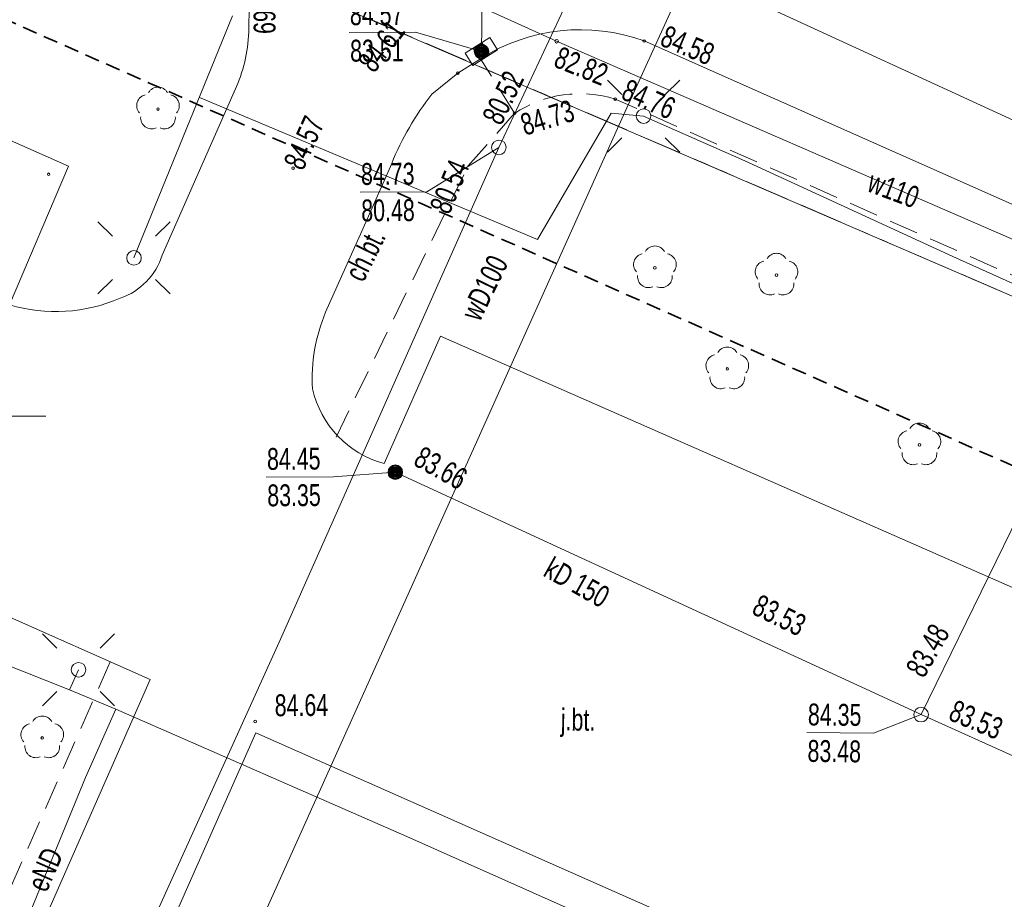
# Model space of a CAD drawing. Header units: metres. Extents: x -1013 to 1493497, y -5789518 to 1032.
# Tile 65 of 73: x 100 to 133, y -52 to -22. Entities that reach past the tile are written whole.
import ezdxf
from ezdxf.xclip import XClip

# ---------------------------------------------------------------- set-up
doc = ezdxf.new("R2010")
doc.units = ezdxf.units.M
doc.header["$MEASUREMENT"] = 0
doc.header["$XCLIPFRAME"] = 0
for name, pattern in [('2_KTCR02', [1.5, 1, -0.5]), ('GUK', [2, 1.5, -0.5]), ('GUZ', [1, 0.5, -0.5]), ('Przerywana długa', [0.78, 0.5, -0.28])]:
    doc.linetypes.add(name, pattern=pattern)
doc.layers.add('700-L Mapa 1_100 dwg', color=7, linetype='Continuous')
doc.layers.add('711-L Wymiary opisy', color=7, linetype='Continuous')
for name, color, linetype, lineweight in [('703-L Płaszczyzny podejścia 2D3', 152, 'Continuous', 30), ('703-L Płaszczyzny podejścia 2D38', 171, 'Continuous', 35), ('711-L Wymiary opisy1', 7, 'Continuous', 13), ('ex_02_DXF_MZ_500_4_Dzialki7', 9, 'Continuous', 18), ('ex_02_DXF_MZ_500_4_Kontury3', 9, 'Continuous', 18), ('ex_02_DXF_MZ_500_4_KTCR_D_L_17', 9, 'Continuous', 18), ('ex_02_DXF_MZ_500_4_KTCR_E_T_17', 9, 'Continuous', 18), ('ex_02_DXF_MZ_500_4_KTCR_L_17', 9, 'Continuous', 18), ('ex_02_DXF_MZ_500_4_KTJZ_E_T_07', 9, 'Continuous', 18), ('ex_02_DXF_MZ_500_4_KTKR_D_L_07', 9, 'Continuous', 18), ('ex_02_DXF_MZ_500_4_KTKR_L_07', 9, 'Continuous', 18), ('ex_02_DXF_MZ_500_4_OBOP_T_13', 9, 'Continuous', 18), ('ex_02_DXF_MZ_500_4_Podzial_sekcyjny_krzyze7', 9, 'Continuous', 18), ('ex_02_DXF_MZ_500_4_RTPW_T_17', 9, 'Continuous', 18), ('ex_02_DXF_MZ_500_4_SUOW_L_05', 9, 'Continuous', 18), ('ex_02_DXF_MZ_500_4_SUPE_D_L_31', 9, 'Continuous', 18), ('ex_02_DXF_MZ_500_4_SUPE_E_T_31', 9, 'Continuous', 18), ('ex_02_DXF_MZ_500_4_SUPK_D_L_434', 9, 'Continuous', 18), ('ex_02_DXF_MZ_500_4_SUPK_E_T_434', 9, 'Continuous', 18), ('ex_02_DXF_MZ_500_4_SUPW_D_L_05', 9, 'Continuous', 18), ('ex_02_DXF_MZ_500_4_SUPW_E_T_05', 9, 'Continuous', 18), ('ex_02_DXF_MZ_500_4_SUPW_L_05', 9, 'Continuous', 18), ('ex_02_DXF_MZ_500_4_SUSM_D_T_07', 9, 'Continuous', 18), ('ex_02_DXF_MZ_500_4_SUSM_D_T_37', 9, 'Continuous', 18), ('ex_02_DXF_MZ_500_4_SUTK_T_034', 9, 'Continuous', 18), ('ex_02_DXF_MZ_500_4_SUTW_T_05', 9, 'Continuous', 18), ('ex_02_DXF_MZ_500_4_SUUK_D_T_234', 9, 'Continuous', 18), ('ex_02_DXF_MZ_500_4_SUUK_D_T_97', 9, 'Continuous', 18), ('ex_02_DXF_MZ_500_4_SUUK_T_07', 9, 'Continuous', 18), ('ex_02_DXF_MZ_500_4_Uzytki3', 9, 'Continuous', 18)]:
    doc.layers.add(name, color=color, linetype=linetype, lineweight=lineweight)
doc.styles.add('STYL_AUTOMATYCZNY_2', font='arial.ttf')
doc.styles.add('STYL_AUTOMATYCZNY_4', font='arial.ttf', dxfattribs={"width": 0.7})
doc.dimstyles.new('STYL_AUTOMATYCZNY__3', dxfattribs={"dimtxt": 0.25, "dimasz": 0.183575, "dimexe": 0.18, "dimexo": 0.04, "dimgap": 0, "dimtad": 1, "dimzin": 0, "dimdsep": 46, "dimtxsty": 'STYL_AUTOMATYCZNY_2', "dimblk": 'ARROWHEAD_8', "dimblk1": 'ARROWHEAD_8', "dimblk2": 'ARROWHEAD_8', "dimcen": 0.09, "dimclrd": 7, "dimclre": 7, "dimclrt": 7, "dimazin": 0, "dimtfac": 1, "dimtdec": 4, "dimtmove": 2, "dimatfit": 3, "dimfxl": 1, "dimtolj": 1, "dimtzin": 0, "dimarcsym": 0})

# ---------------------------------------------------------------- blocks, each defined once
blk = doc.blocks.new('*D63')
at = {"layer": '711-L Wymiary opisy1', "color": 7, "linetype": 'Continuous', "lineweight": 13}
for p, q in [((31.701, 9.209), (31.582, 9.143)), ((31.701, 9.209), (31.767, 9.09)), ((31.387, 8.33), (31.337, 8.457)), ((31.387, 8.33), (31.514, 8.38))]:
    blk.add_line(p, q, dxfattribs=at)
blk.add_arc((25.649, 10.872), 6.276, 336.1008, 344.6316, dxfattribs=at)
at = {"layer": '711-L Wymiary opisy1', "color": 7, "lineweight": 13, "insert": (31.654, 8.581), "char_height": 0.25, "attachment_point": 7, "rotation": 336.1008, "style": 'STYL_AUTOMATYCZNY_2'}
blk.add_mtext('\\A1;{\\pql;\\fArial|b0|i0|c238|p0;\\W1.000000;8,53°/15%}', dxfattribs=at)
blk = doc.blocks.new('ARROWHEAD_8')
at = {"color": 0, "linetype": 'Continuous', "lineweight": 0}
blk.add_line((0, 0), (-1, 0), dxfattribs=at)
at = {"color": 0, "linetype": 'Continuous', "lineweight": 0, "flags": 128}
blk.add_lwpolyline([(-0.525, 0.525), (0, 0), (-0.525, -0.525)], dxfattribs=at)
blk = doc.blocks.new('*D64')
at = {"layer": '711-L Wymiary opisy1', "color": 7, "linetype": 'Continuous', "lineweight": 13}
for p, q in [((18.152, -22.228), (18.025, -22.277)), ((18.152, -22.228), (18.201, -22.356)), ((17.692, -23.088), (17.661, -22.955)), ((17.692, -23.088), (17.825, -23.057))]:
    blk.add_line(p, q, dxfattribs=at)
blk.add_arc((12.159, -19.572), 6.556, 327.57, 336.1008, dxfattribs=at)
at = {"layer": '711-L Wymiary opisy1', "color": 7, "lineweight": 13, "insert": (18.03, -22.8), "char_height": 0.25, "attachment_point": 7, "rotation": 336.1008, "style": 'STYL_AUTOMATYCZNY_2'}
blk.add_mtext('\\A1;{\\pql;\\fArial|b0|i0|c238|p0;\\W1.000000;8,53°/15%}', dxfattribs=at)
blk = doc.blocks.new('Rysunek_1_4', base_point=(-51.91, -72.413))
at = {"layer": 'ex_02_DXF_MZ_500_4_Dzialki7', "color": 9, "linetype": 'Continuous', "lineweight": 18}
blk.add_line((-42.33, 44.713), (161.19, -43.067), dxfattribs=at)
at = {"layer": 'ex_02_DXF_MZ_500_4_Kontury3', "color": 9, "linetype": 'GUK', "lineweight": 18}
blk.add_line((102.61, -17.792), (161.192, -43.062), dxfattribs=at)
at = {"layer": 'ex_02_DXF_MZ_500_4_KTCR_D_L_17', "color": 9, "linetype": '2_KTCR02', "lineweight": 18}
for p, q in [((115.064, -26.765), (116.67, -24.947)), ((110.549, -36.048), (115.064, -26.765)), ((102.799, -43.759), (96.114, -58.893))]:
    blk.add_line(p, q, dxfattribs=at)
at = {"layer": 'ex_02_DXF_MZ_500_4_KTCR_L_17', "color": 9, "linetype": '2_KTCR02', "lineweight": 18}
for p, q in [((116.67, -24.947), (115.5, -23.077)), ((172.96, -47.917), (120.12, -24.457))]:
    blk.add_line(p, q, dxfattribs=at)
blk.add_arc((118.913, -28.35), 4.075, 72.7737, 123.3935, dxfattribs=at)
at = {"layer": 'ex_02_DXF_MZ_500_4_KTKR_D_L_07', "color": 9, "linetype": 'Continuous', "lineweight": 18}
for p, q in [((76.92, -16.037), (101.373, -26.761)), ((107.59, -20.247), (107.549, -21.908)), ((114.72, -23.567), (113.827, -24.294)), ((104.585, -29.809), (107.173, -23.92)), ((112.453, -26.664), (111.429, -28.991)), ((101.373, -26.761), (99.346, -31.516)), ((111.429, -28.991), (110.189, -31.77)), ((104.167, -44.363), (70.309, -29.39)), ((112.195, -36.956), (114.125, -32.592)), ((114.125, -32.592), (146.467, -46.806)), ((97.493, -59.512), (104.167, -44.363)), ((107.79, -46.188), (101.185, -61.126)), ((140.304, -60.581), (107.79, -46.188))]:
    blk.add_line(p, q, dxfattribs=at)
for centre, radius, start, end in [((102.57, -22.019), 4.981, 337.5605, 1.2842), ((121.965, -30.593), 10.292, 142.2586, 157.553), ((102.383, -29.108), 2.31, 289.2502, 342.3412), ((100.931, -26.134), 5.611, 253.5915, 293.2402), ((115.537, -34.041), 5.811, 156.9912, 183.4745), ((113.085, -33.643), 3.43, 192.6314, 254.9788)]:
    blk.add_arc(centre, radius, start, end, dxfattribs=at)
at = {"layer": 'ex_02_DXF_MZ_500_4_KTKR_L_07', "color": 9, "linetype": 'Continuous', "lineweight": 18}
for p, q in [((121.11, -22.467), (174.05, -45.977)), ((114.72, -23.567), (115.5, -23.077))]:
    blk.add_line(p, q, dxfattribs=at)
blk.add_arc((118.923, -28.457), 6.377, 69.9436, 122.4677, dxfattribs=at)
at = {"layer": 'ex_02_DXF_MZ_500_4_OBOP_T_13', "color": 9, "linetype": 'Continuous', "lineweight": 18}
for centre in [(104.439, -24.8), (121.48, -30.247), (125.65, -30.497), (123.964, -33.713), (130.552, -36.317), (100.47, -46.367)]:
    blk.add_circle(centre, 0.045, dxfattribs=at)
for centre, start, end in [((104.439, -24.425), 30.1401, 149.8599), ((104.083, -24.684), 102.1445, 221.86), ((104.796, -24.684), 318.14, 77.8555), ((104.219, -25.103), 174.1482, 293.8542), ((104.66, -25.103), 246.1458, 5.8518), ((121.48, -29.872), 30.1401, 149.8599), ((121.124, -30.131), 102.1445, 221.86), ((121.837, -30.131), 318.14, 77.8555), ((125.294, -30.381), 102.1445, 221.86), ((125.65, -30.122), 30.1401, 149.8599), ((126.007, -30.381), 318.14, 77.8555), ((121.26, -30.55), 174.1482, 293.8542), ((121.701, -30.55), 246.1458, 5.8518), ((125.43, -30.8), 174.1482, 293.8542), ((125.871, -30.8), 246.1458, 5.8518), ((123.964, -33.338), 30.1401, 149.8599), ((123.607, -33.597), 102.1445, 221.86), ((124.32, -33.597), 318.14, 77.8555), ((123.743, -34.017), 174.1482, 293.8542), ((124.184, -34.017), 246.1458, 5.8518), ((130.552, -35.942), 30.1401, 149.8599), ((130.196, -36.201), 102.1445, 221.86), ((130.909, -36.201), 318.14, 77.8555), ((130.332, -36.621), 174.1482, 293.8542), ((130.773, -36.621), 246.1458, 5.8518), ((100.114, -46.251), 102.1445, 221.86), ((100.47, -45.992), 30.1401, 149.8599), ((100.827, -46.251), 318.14, 77.8555), ((100.25, -46.67), 174.1482, 293.8542), ((100.691, -46.67), 246.1458, 5.8518)]:
    blk.add_arc(centre, 0.375, start, end, dxfattribs=at)
at = {"layer": 'ex_02_DXF_MZ_500_4_Podzial_sekcyjny_krzyze7', "color": 9, "linetype": 'Continuous', "lineweight": 18}
blk.add_line((95.59, -35.327), (100.59, -35.327), dxfattribs=at)
at = {"layer": 'ex_02_DXF_MZ_500_4_RTPW_T_17', "color": 9, "linetype": 'Continuous', "lineweight": 18}
for centre in [(121.11, -22.467), (114.72, -23.567), (120.12, -24.457), (116.67, -24.947), (100.689, -27.038), (109.07, -26.827), (107.77, -45.801)]:
    blk.add_circle(centre, 0.045, dxfattribs=at)
at = {"layer": 'ex_02_DXF_MZ_500_4_SUOW_L_05', "color": 9, "linetype": 'Continuous', "lineweight": 18}
blk.add_line((118.11, -22.477), (104.34, -16.157), dxfattribs=at)
at = {"layer": 'ex_02_DXF_MZ_500_4_SUPE_D_L_31', "color": 9, "linetype": 'Continuous', "lineweight": 18}
for p, q in [((106.997, -21.601), (103.615, -29.906)), ((105.867, -24.4), (117.452, -29.279)), ((117.452, -29.279), (119.982, -24.94)), ((119.982, -24.94), (121.092, -25.043)), ((121.092, -25.043), (124.564, -26.578)), ((124.564, -26.578), (131.697, -29.858)), ((131.697, -29.858), (138.68, -33.01)), ((96.686, -42.856), (101.399, -44.713)), ((101.399, -44.713), (101.714, -44.031)), ((101.399, -44.713), (102.994, -45.382)), ((102.994, -45.382), (101.95, -47.719)), ((102.994, -45.382), (112.976, -49.752)), ((101.95, -47.719), (98.686, -55.663)), ((112.976, -49.752), (123.479, -54.419))]:
    blk.add_line(p, q, dxfattribs=at)
at = {"layer": 'ex_02_DXF_MZ_500_4_SUPK_D_L_434', "color": 9, "linetype": 'Continuous', "lineweight": 18}
for p, q in [((116.13, -26.117), (124.79, -7.625)), ((115.614, -16.82), (115.53, -22.827)), ((115.614, -16.82), (139.313, -27.745)), ((108.598, -43.082), (116.13, -26.117)), ((139.313, -27.745), (130.608, -45.568)), ((130.608, -45.568), (112.578, -37.254)), ((99.115, -64.001), (108.598, -43.082)), ((130.608, -45.568), (141.663, -50.53))]:
    blk.add_line(p, q, dxfattribs=at)
at = {"layer": 'ex_02_DXF_MZ_500_4_SUPW_D_L_05', "color": 9, "linetype": 'Continuous', "lineweight": 18}
for p, q in [((120.343, -25.138), (130.359, -3.125)), ((104.815, -59.69), (120.343, -25.138))]:
    blk.add_line(p, q, dxfattribs=at)
at = {"layer": 'ex_02_DXF_MZ_500_4_SUPW_L_05', "color": 9, "linetype": 'Continuous', "lineweight": 18}
for p, q in [((118.11, -22.477), (104.34, -16.157)), ((199.66, -57.887), (118.11, -22.477))]:
    blk.add_line(p, q, dxfattribs=at)
at = {"layer": 'ex_02_DXF_MZ_500_4_SUSM_D_T_07', "color": 9, "linetype": 'Continuous', "lineweight": 18}
for p, q in [((120.35, -24.3), (119.855, -23.805)), ((121.835, -24.3), (122.33, -23.805)), ((120.35, -25.785), (119.855, -26.28)), ((121.835, -25.785), (122.33, -26.28)), ((102.873, -29.164), (102.378, -28.669)), ((104.358, -29.164), (104.853, -28.669)), ((102.873, -30.649), (102.378, -31.143)), ((104.358, -30.649), (104.853, -31.143)), ((100.972, -43.288), (100.477, -42.793)), ((102.457, -43.288), (102.952, -42.793)), ((100.972, -44.773), (100.477, -45.268)), ((102.457, -44.773), (102.952, -45.268))]:
    blk.add_line(p, q, dxfattribs=at)
at = {"layer": 'ex_02_DXF_MZ_500_4_SUSM_D_T_37', "color": 9, "linetype": 'Continuous', "lineweight": 18}
for centre in [(121.092, -25.043), (103.615, -29.906), (101.714, -44.031)]:
    blk.add_circle(centre, 0.25, dxfattribs=at)
at = {"layer": 'ex_02_DXF_MZ_500_4_SUTK_T_034', "color": 9, "linetype": 'Continuous', "lineweight": 18}
for p, q in [((110.993, -22.175), (113.273, -22.159)), ((115.53, -22.827), (113.273, -22.159)), ((116.13, -26.117), (113.655, -27.638)), ((111.375, -27.654), (113.655, -27.638)), ((108.151, -37.425), (110.459, -37.409)), ((112.578, -37.254), (110.459, -37.409)), ((130.608, -45.568), (128.972, -46.209)), ((126.692, -46.185), (128.972, -46.209))]:
    blk.add_line(p, q, dxfattribs=at)
at = {"layer": 'ex_02_DXF_MZ_500_4_SUTW_T_05', "color": 9, "linetype": 'Continuous', "lineweight": 18}
blk.add_circle((118.11, -22.477), 0.0625, dxfattribs=at)
at = {"layer": 'ex_02_DXF_MZ_500_4_SUUK_D_T_234', "color": 9, "linetype": 'Continuous', "lineweight": 18}
for centre in [(116.13, -26.117), (130.608, -45.568)]:
    blk.add_circle(centre, 0.25, dxfattribs=at)
at = {"layer": 'ex_02_DXF_MZ_500_4_SUUK_D_T_97', "color": 9, "linetype": 'Continuous', "lineweight": 18}
for centre, radius in [((115.53, -22.827), 0.25), ((115.53, -22.827), 0.225), ((115.53, -22.827), 0.2), ((115.53, -22.827), 0.175), ((115.53, -22.827), 0.15), ((115.53, -22.827), 0.125), ((115.53, -22.827), 0.1), ((115.53, -22.827), 0.075), ((115.53, -22.827), 0.05), ((115.53, -22.827), 0.025), ((115.53, -22.827), 0.00715), ((112.578, -37.254), 0.25), ((112.578, -37.254), 0.225), ((112.578, -37.254), 0.2), ((112.578, -37.254), 0.175), ((112.578, -37.254), 0.15), ((112.578, -37.254), 0.125), ((112.578, -37.254), 0.1), ((112.578, -37.254), 0.075), ((112.578, -37.254), 0.05), ((112.578, -37.254), 0.025), ((112.578, -37.254), 0.00715)]:
    blk.add_circle(centre, radius, dxfattribs=at)
at = {"layer": 'ex_02_DXF_MZ_500_4_SUUK_T_07', "color": 9, "linetype": 'Continuous', "lineweight": 18}
for p, q in [((114.974, -22.882), (115.82, -22.349)), ((115.545, -22.522), (115.812, -22.946)), ((115.82, -22.349), (116.087, -22.772)), ((115.24, -23.305), (114.974, -22.882)), ((116.087, -22.772), (115.24, -23.305)), ((115.249, -22.709), (115.515, -23.132))]:
    blk.add_line(p, q, dxfattribs=at)
at = {"layer": 'ex_02_DXF_MZ_500_4_Uzytki3', "color": 9, "linetype": 'GUZ', "lineweight": 18}
blk.add_line((102.61, -17.792), (161.192, -43.062), dxfattribs=at)
at = {"layer": 'ex_02_DXF_MZ_500_4_KTCR_E_T_17', "color": 9, "linetype": 'Continuous', "lineweight": 18, "insert": (111.148, -30.614), "char_height": 0.75, "attachment_point": 4, "rotation": 63.8119, "style": 'STYL_AUTOMATYCZNY_4'}
blk.add_mtext('\\A1;{\\pql;\\fArial|b0|i0|c238|p0;\\W0.700000;ch.bt.}', dxfattribs=at)
at = {"layer": 'ex_02_DXF_MZ_500_4_KTJZ_E_T_07', "color": 9, "linetype": 'Continuous', "lineweight": 18, "insert": (118.253, -45.845), "char_height": 0.75, "attachment_point": 4, "rotation": 359.1841, "style": 'STYL_AUTOMATYCZNY_4'}
blk.add_mtext('\\A1;{\\pql;\\fArial|b0|i0|c238|p0;\\W0.700000;j.bt.}', dxfattribs=at)
at = {"layer": 'ex_02_DXF_MZ_500_4_RTPW_T_17', "color": 9, "linetype": 'Continuous', "lineweight": 18, "char_height": 0.75, "style": 'STYL_AUTOMATYCZNY_4'}
for s, insert, attachment_point, rotation in [('\\A1;{\\pql;\\fArial|b0|i0|c238|p0;\\W0.700000;84.69}', (107.702, -20.39), 7, 270.1758), ('\\A1;{\\pql;\\fArial|b0|i0|c238|p0;\\W0.700000;84.61}', (111.855, -23.606), 7, 52.7206), ('\\A1;{\\pql;\\fArial|b0|i0|c238|p0;\\W0.700000;84.58}', (121.607, -22.608), 7, 337.1051), ('\\A1;{\\pql;\\fArial|b0|i0|c238|p0;\\W0.700000;84.76}', (120.275, -24.445), 7, 336.4205), ('\\A1;{\\pql;\\fArial|b0|i0|c238|p0;\\W0.700000;84.73}', (116.806, -25.001), 1, 16.9492), ('\\A1;{\\pql;\\fArial|b0|i0|c238|p0;\\W0.700000;84.57}', (109.069, -26.794), 4, 65.493), ('\\A1;{\\pql;\\fArial|b0|i0|c238|p0;\\W0.700000;84.64}', (108.443, -45.634), 7, 0.403)]:
    blk.add_mtext(s, dxfattribs=dict(at, insert=insert, attachment_point=attachment_point, rotation=rotation))
at = {"layer": 'ex_02_DXF_MZ_500_4_SUPE_E_T_31', "color": 9, "linetype": 'Continuous', "lineweight": 18, "insert": (100.274, -51.551), "char_height": 0.75, "attachment_point": 4, "rotation": 66.1731, "style": 'STYL_AUTOMATYCZNY_4'}
blk.add_mtext('\\A1;{\\pql;\\fArial|b0|i0|c238|p0;\\W0.700000;eND}', dxfattribs=at)
at = {"layer": 'ex_02_DXF_MZ_500_4_SUPK_E_T_434', "color": 9, "linetype": 'Continuous', "lineweight": 18, "insert": (117.791, -40.468), "char_height": 0.75, "attachment_point": 4, "rotation": 330.6627, "style": 'STYL_AUTOMATYCZNY_4'}
blk.add_mtext('\\A1;{\\pql;\\fArial|b0|i0|c238|p0;\\W0.700000;kD 150}', dxfattribs=at)
at = {"layer": 'ex_02_DXF_MZ_500_4_SUPW_E_T_05', "color": 9, "linetype": 'Continuous', "lineweight": 18, "char_height": 0.75, "style": 'STYL_AUTOMATYCZNY_4'}
for s, insert, attachment_point, rotation in [('\\A1;{\\pql;\\fArial|b0|i0|c238|p0;\\W0.700000;w110}', (128.71, -27.613), 7, 339.444), ('\\A1;{\\pql;\\fArial|b0|i0|c238|p0;\\W0.700000;wD100}', (115.14, -31.96), 4, 64.059)]:
    blk.add_mtext(s, dxfattribs=dict(at, insert=insert, attachment_point=attachment_point, rotation=rotation))
at = {"layer": 'ex_02_DXF_MZ_500_4_SUTK_T_034', "color": 9, "linetype": 'Continuous', "lineweight": 18, "char_height": 0.75, "style": 'STYL_AUTOMATYCZNY_4'}
for s, insert, attachment_point, rotation in [('\\A1;{\\pql;\\fArial|b0|i0|c238|p0;\\W0.700000;84.57}', (111.016, -21.175), 1, 0.403), ('\\A1;{\\pql;\\fArial|b0|i0|c238|p0;\\W0.700000;83.51}', (111.025, -22.425), 1, 0.403), ('\\A1;{\\pql;\\fArial|b0|i0|c238|p0;\\W0.700000;80.52}', (115.873, -25.236), 4, 63.8331), ('\\A1;{\\pql;\\fArial|b0|i0|c238|p0;\\W0.700000;84.73}', (111.398, -26.654), 1, 0.403), ('\\A1;{\\pql;\\fArial|b0|i0|c238|p0;\\W0.700000;80.54}', (113.734, -28.162), 1, 67.3801), ('\\A1;{\\pql;\\fArial|b0|i0|c238|p0;\\W0.700000;80.48}', (111.407, -27.904), 1, 0.403), ('\\A1;{\\pql;\\fArial|b0|i0|c238|p0;\\W0.700000;84.45}', (108.174, -36.425), 1, 0.403), ('\\A1;{\\pql;\\fArial|b0|i0|c238|p0;\\W0.700000;83.66}', (113.337, -36.66), 4, 330.6627), ('\\A1;{\\pql;\\fArial|b0|i0|c238|p0;\\W0.700000;83.35}', (108.183, -37.675), 1, 0.403), ('\\A1;{\\pql;\\fArial|b0|i0|c238|p0;\\W0.700000;83.53}', (124.924, -41.757), 4, 333.8327), ('\\A1;{\\pql;\\fArial|b0|i0|c238|p0;\\W0.700000;83.48}', (130.38, -44.166), 4, 60.1432), ('\\A1;{\\pql;\\fArial|b0|i0|c238|p0;\\W0.700000;84.35}', (126.732, -45.186), 1, 359.403), ('\\A1;{\\pql;\\fArial|b0|i0|c238|p0;\\W0.700000;83.53}', (131.65, -45.388), 4, 337.2028), ('\\A1;{\\pql;\\fArial|b0|i0|c238|p0;\\W0.700000;83.48}', (126.719, -46.436), 1, 359.403)]:
    blk.add_mtext(s, dxfattribs=dict(at, insert=insert, attachment_point=attachment_point, rotation=rotation))
at = {"layer": 'ex_02_DXF_MZ_500_4_SUTW_T_05', "color": 9, "linetype": 'Continuous', "lineweight": 18, "insert": (118.247, -22.631), "char_height": 0.75, "attachment_point": 1, "rotation": 337.9086, "style": 'STYL_AUTOMATYCZNY_4'}
blk.add_mtext('\\A1;{\\pql;\\fArial|b0|i0|c238|p0;\\W0.700000;82.82}', dxfattribs=at)

msp = doc.modelspace()

# ---------------------------------------------------------------- linework, layer by layer
at = {"layer": '703-L Płaszczyzny podejścia 2D3', "color": 152, "linetype": 'Continuous', "lineweight": 30}
msp.add_circle((8.2273, 10.355), 1021.6593, dxfattribs=at)
at = {"layer": '703-L Płaszczyzny podejścia 2D38', "color": 171, "linetype": 'Przerywana długa', "lineweight": 35}
msp.add_line((25.6493, 10.8724), (381.2963, -146.7226), dxfattribs=at)

# ---------------------------------------------------------------- block references
at = {"layer": '700-L Mapa 1_100 dwg', "color": 52, "linetype": 'Continuous', "lineweight": 25}
ref = msp.add_blockref('Rysunek_1_4', (-51.9097, -72.4133), dxfattribs=at)
XClip(ref).set_block_clipping_path([(-454.4097296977, -337.82710067), (350.5902703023, 193.0005136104)])

# ---------------------------------------------------------------- dimensions: what is measured, and where the dimension line sits
at = {"layer": '711-L Wymiary opisy', "color": 7, "linetype": 'Continuous', "lineweight": 13}
for base, center, p1, p2, picture, middle in [((31.5604, 8.7637), (25.6493, 10.8724), (84.1511, -5.2069), (381.2963, -146.7226), '*D63', (32.4306, 8.3736)), ((17.9382, -22.6668), (12.1585, -19.5724), (367.8056, -177.1675), (63.368, -52.1085), '*D64', (18.8064, -23.007))]:
    dim = msp.add_angular_dim_3p(base=base, center=center, p1=p1, p2=p2, text='8,53°/15%', dimstyle='STYL_AUTOMATYCZNY__3', dxfattribs=at)
    dim.commit()
    dim.dimension.update_dxf_attribs({"geometry": picture, "text_midpoint": middle, "dimtype": 165, "text_rotation": 336.10081})

doc.saveas('drawing.dxf')
